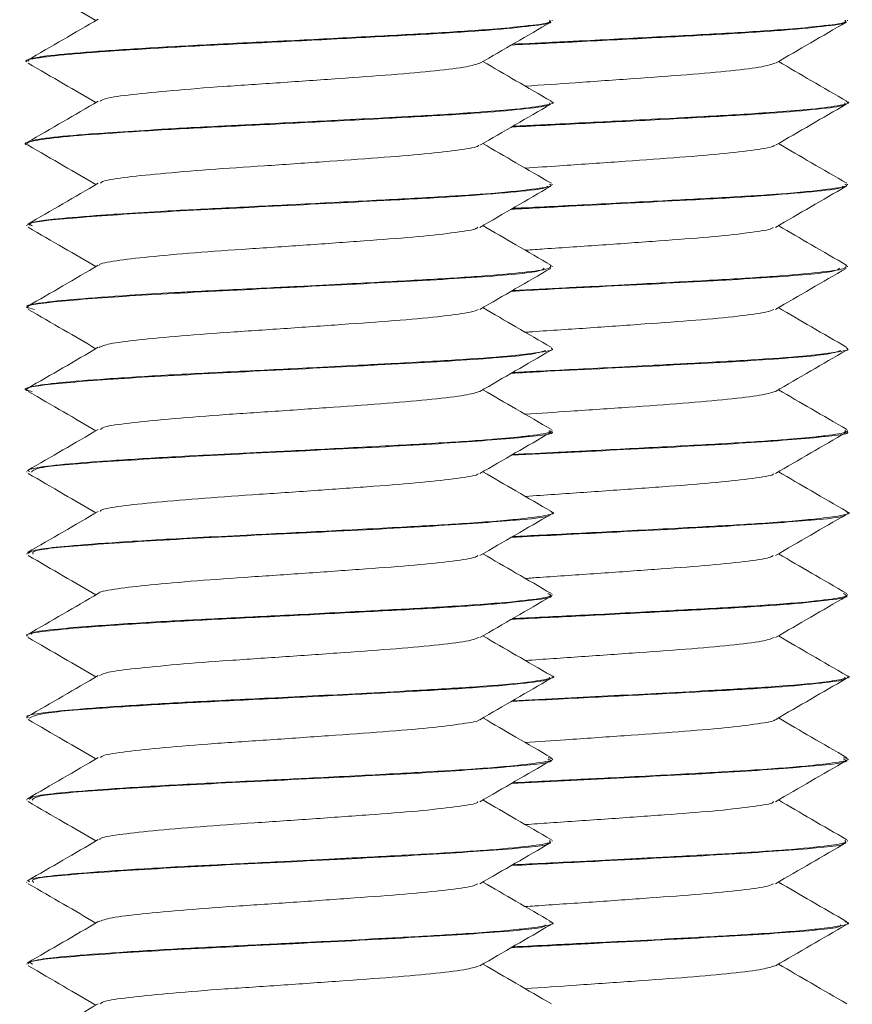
# Model space of a CAD drawing. Header units: millimetres. Extents: x -319 to 825, y -1612 to -168.
# Tile 34 of 41: x 674 to 687, y -224 to -209. Entities that reach past the tile are written whole.
import ezdxf

# ---------------------------------------------------------------- set-up
doc = ezdxf.new("R2010")
doc.units = ezdxf.units.MM

msp = doc.modelspace()

# ---------------------------------------------------------------- linework, layer by layer
at = {"color": 7, "linetype": 'Continuous', "lineweight": 15}
for p, q in [((682.22, -209.055), (682.22, -209.045)), ((686.72, -209.055), (686.72, -209.045)), ((674.22, -209.67), (674.22, -209.68)), ((682.22, -210.305), (682.22, -210.295)), ((686.72, -210.305), (686.72, -210.295)), ((674.22, -210.92), (674.22, -210.93)), ((682.22, -211.555), (682.22, -211.545)), ((686.72, -211.555), (686.72, -211.545)), ((674.22, -212.17), (674.22, -212.18)), ((682.22, -212.805), (682.22, -212.795)), ((686.72, -212.805), (686.72, -212.795)), ((674.22, -213.42), (674.22, -213.43)), ((682.22, -214.055), (682.22, -214.045)), ((686.72, -214.055), (686.72, -214.045)), ((674.22, -214.67), (674.22, -214.68)), ((682.22, -215.306), (682.22, -215.295)), ((686.72, -215.306), (686.72, -215.295)), ((674.22, -215.92), (674.22, -215.93)), ((682.22, -216.555), (682.22, -216.545)), ((686.72, -216.555), (686.72, -216.545)), ((674.22, -217.17), (674.22, -217.18)), ((682.22, -217.805), (682.22, -217.795)), ((686.72, -217.805), (686.72, -217.795)), ((674.22, -218.42), (674.22, -218.43)), ((682.22, -219.055), (682.22, -219.045)), ((686.72, -219.055), (686.72, -219.045)), ((674.22, -219.67), (674.22, -219.68)), ((682.22, -220.305), (682.22, -220.295)), ((686.72, -220.305), (686.72, -220.295)), ((674.22, -220.92), (674.22, -220.93)), ((682.22, -221.555), (682.22, -221.545)), ((686.72, -221.555), (686.72, -221.545)), ((674.22, -222.17), (674.22, -222.18)), ((682.22, -222.805), (682.22, -222.795)), ((686.72, -222.805), (686.72, -222.795)), ((674.22, -223.42), (674.22, -223.429))]:
    msp.add_line(p, q, dxfattribs=at)
for points, knots in [([(674.24, -208.451), (674.421, -208.555), (674.765, -208.755), (675.109, -208.955), (675.273, -209.05)], [0, 0, 0, 0, 0.522687, 1, 1, 1, 1]), ([(674.223, -209.68), (674.222, -209.68), (674.161, -209.659), (674.379, -209.616), (674.894, -209.559), (675.753, -209.498), (676.826, -209.435), (678.03, -209.378), (679.248, -209.315), (680.373, -209.256), (681.309, -209.197), (681.936, -209.133), (682.234, -209.09), (682.189, -209.062), (682.178, -209.055)], [0, 0, 0, 0, 0.0021051, 0.0996634, 0.1952129, 0.2920045, 0.3891669, 0.4844768, 0.5819648, 0.6780037, 0.7742463, 0.8716788, 0.9669487, 1, 1, 1, 1]), ([(675.309, -209.029), (675.129, -209.134), (674.77, -209.343), (674.41, -209.552), (674.23, -209.656)], [0, 0, 0, 0, 0.499707, 1, 1, 1, 1]), ([(682.178, -209.045), (682.188, -209.054), (682.219, -209.081), (682.028, -209.114), (681.87, -209.128), (681.866, -209.128), (681.855, -209.13), (681.812, -209.135), (681.639, -209.154), (681.21, -209.193), (680.397, -209.245), (679.324, -209.301), (678.529, -209.342), (678.101, -209.364), (677.987, -209.37), (677.619, -209.387), (676.896, -209.423), (675.943, -209.476), (675.077, -209.535), (674.655, -209.573), (674.468, -209.598), (674.342, -209.618), (674.213, -209.643), (674.247, -209.663), (674.258, -209.67)], [0, 0, 0, 0, 0.041517, 0.133738, 0.133988, 0.134413, 0.13578, 0.14059, 0.158508, 0.227415, 0.319732, 0.411687, 0.505235, 0.508559, 0.514212, 0.532509, 0.59696, 0.68979, 0.782075, 0.874354, 0.883784, 0.902541, 0.967944, 1, 1, 1, 1]), ([(681.12, -209.702), (681.299, -209.598), (681.659, -209.389), (682.019, -209.18), (682.199, -209.076)], [0, 0, 0, 0, 0.499695, 1, 1, 1, 1]), ([(681.599, -209.424), (681.905, -209.409), (682.608, -209.374), (683.75, -209.315), (684.873, -209.256), (685.81, -209.197), (686.436, -209.133), (686.734, -209.09), (686.689, -209.062), (686.678, -209.055)], [0, 0, 0, 0, 0.1276289, 0.2925989, 0.4551149, 0.61798, 0.7828541, 0.9440724, 1, 1, 1, 1]), ([(686.678, -209.045), (686.688, -209.054), (686.719, -209.081), (686.527, -209.115), (686.37, -209.128), (686.366, -209.128), (686.355, -209.13), (686.312, -209.135), (686.139, -209.154), (685.71, -209.193), (684.897, -209.245), (683.824, -209.301), (683.029, -209.342), (682.601, -209.364), (682.487, -209.37), (682.151, -209.386), (681.848, -209.401), (681.618, -209.412)], [0, 0, 0, 0, 0.070487, 0.227055, 0.227481, 0.228201, 0.230523, 0.23869, 0.269109, 0.386098, 0.542831, 0.698949, 0.857772, 0.863415, 0.873013, 0.904077, 1, 1, 1, 1]), ([(685.62, -209.702), (685.799, -209.598), (686.159, -209.389), (686.519, -209.18), (686.699, -209.076)], [0, 0, 0, 0, 0.499696, 1, 1, 1, 1]), ([(674.24, -209.701), (674.421, -209.805), (674.765, -210.005), (675.109, -210.205), (675.273, -210.3)], [0, 0, 0, 0, 0.5227, 1, 1, 1, 1]), ([(675.336, -210.28), (675.358, -210.266), (675.412, -210.23), (675.798, -210.179), (676.412, -210.118), (677.201, -210.055), (678.081, -209.998), (678.972, -209.935), (679.797, -209.876), (680.473, -209.817), (680.952, -209.755), (681.061, -209.718), (681.113, -209.701)], [0, 0, 0, 0, 0.073531, 0.176466, 0.280744, 0.385426, 0.488102, 0.593133, 0.696598, 0.800282, 0.905254, 1, 1, 1, 1]), ([(682.209, -210.281), (682.029, -210.177), (681.681, -209.975), (681.334, -209.773), (681.166, -209.675)], [0, 0, 0, 0, 0.517409, 1, 1, 1, 1]), ([(681.811, -210.05), (682.064, -210.033), (682.608, -209.996), (683.473, -209.935), (684.297, -209.876), (684.973, -209.817), (685.452, -209.755), (685.561, -209.718), (685.613, -209.701)], [0, 0, 0, 0, 0.152224, 0.32617, 0.497523, 0.669241, 0.84309, 1, 1, 1, 1]), ([(686.709, -210.281), (686.529, -210.177), (686.181, -209.975), (685.834, -209.773), (685.666, -209.675)], [0, 0, 0, 0, 0.517408, 1, 1, 1, 1]), ([(682.193, -210.281), (682.201, -210.283), (682.286, -210.304), (682.132, -210.343), (681.755, -210.395), (681.296, -210.434), (681.03, -210.453), (680.95, -210.458), (680.645, -210.48), (680.202, -210.504), (679.492, -210.542), (678.735, -210.583), (678.076, -210.613), (677.687, -210.635), (677.673, -210.635), (677.624, -210.638), (677.44, -210.646), (677.08, -210.664), (676.729, -210.682), (676.448, -210.698), (676.1, -210.718), (675.491, -210.756), (674.804, -210.807), (674.309, -210.863), (674.255, -210.901), (674.228, -210.92)], [0, 0, 0, 0, 0.009199, 0.097328, 0.189296, 0.25519, 0.273065, 0.278221, 0.280855, 0.370155, 0.401347, 0.461293, 0.552253, 0.552596, 0.553266, 0.555583, 0.564116, 0.596787, 0.641785, 0.651068, 0.669439, 0.73334, 0.82356, 0.913404, 1, 1, 1, 1]), ([(675.309, -210.279), (675.129, -210.384), (674.77, -210.593), (674.41, -210.802), (674.23, -210.906)], [0, 0, 0, 0, 0.499695, 1, 1, 1, 1]), ([(686.693, -210.281), (686.701, -210.283), (686.786, -210.304), (686.632, -210.343), (686.255, -210.395), (685.796, -210.434), (685.53, -210.453), (685.45, -210.458), (685.145, -210.48), (684.702, -210.504), (683.992, -210.542), (683.235, -210.583), (682.576, -210.613), (682.187, -210.635), (682.173, -210.635), (682.124, -210.638), (681.941, -210.647), (681.76, -210.655), (681.623, -210.662), (681.618, -210.662)], [0, 0, 0, 0, 0.015381, 0.162736, 0.316504, 0.426681, 0.456567, 0.46519, 0.469592, 0.618903, 0.671056, 0.771286, 0.923373, 0.923946, 0.925067, 0.92894, 0.943208, 0.997834, 1, 1, 1, 1]), ([(674.255, -210.951), (674.247, -210.949), (674.143, -210.928), (674.287, -210.883), (674.714, -210.824), (675.497, -210.765), (676.516, -210.701), (677.697, -210.644), (678.923, -210.582), (680.084, -210.521), (681.08, -210.464), (681.798, -210.4), (682.19, -210.35), (682.18, -210.317), (682.176, -210.305)], [0, 0, 0, 0, 0.008284, 0.102588, 0.195866, 0.288762, 0.383172, 0.475478, 0.5695, 0.663286, 0.755747, 0.8502, 0.94281, 1, 1, 1, 1]), ([(681.12, -210.952), (681.299, -210.848), (681.659, -210.639), (682.019, -210.43), (682.199, -210.326)], [0, 0, 0, 0, 0.499683, 1, 1, 1, 1]), ([(681.598, -210.674), (681.796, -210.664), (682.38, -210.635), (683.426, -210.583), (684.583, -210.521), (685.581, -210.464), (686.298, -210.4), (686.69, -210.35), (686.68, -210.317), (686.676, -210.305)], [0, 0, 0, 0, 0.084311, 0.24845, 0.412179, 0.573593, 0.738485, 0.900159, 1, 1, 1, 1]), ([(685.62, -210.952), (685.799, -210.848), (686.159, -210.639), (686.519, -210.43), (686.699, -210.326)], [0, 0, 0, 0, 0.499684, 1, 1, 1, 1]), ([(674.24, -210.951), (674.421, -211.055), (674.765, -211.255), (675.109, -211.455), (675.273, -211.55)], [0, 0, 0, 0, 0.522687, 1, 1, 1, 1]), ([(675.342, -211.53), (675.346, -211.521), (675.362, -211.492), (675.67, -211.443), (676.224, -211.385), (676.975, -211.321), (677.837, -211.265), (678.734, -211.203), (679.583, -211.141), (680.314, -211.084), (680.829, -211.02), (681.095, -210.979), (681.1, -210.955), (681.101, -210.952)], [0, 0, 0, 0, 0.044399, 0.148484, 0.25214, 0.357493, 0.460491, 0.565409, 0.670064, 0.77323, 0.878633, 0.981968, 1, 1, 1, 1]), ([(682.209, -211.531), (682.029, -211.427), (681.681, -211.225), (681.334, -211.023), (681.166, -210.925)], [0, 0, 0, 0, 0.517421, 1, 1, 1, 1]), ([(681.812, -211.3), (681.985, -211.288), (682.441, -211.257), (683.236, -211.203), (684.082, -211.141), (684.815, -211.084), (685.329, -211.02), (685.595, -210.979), (685.6, -210.955), (685.601, -210.952)], [0, 0, 0, 0, 0.1068539, 0.2805445, 0.4537986, 0.6245892, 0.799082, 0.9701487, 1, 1, 1, 1]), ([(686.709, -211.531), (686.529, -211.427), (686.181, -211.225), (685.834, -211.023), (685.666, -210.925)], [0, 0, 0, 0, 0.517421, 1, 1, 1, 1]), ([(675.309, -211.529), (675.129, -211.634), (674.77, -211.843), (674.41, -212.052), (674.23, -212.156)], [0, 0, 0, 0, 0.499707, 1, 1, 1, 1]), ([(682.178, -211.545), (682.191, -211.551), (682.246, -211.575), (681.979, -211.617), (681.418, -211.678), (680.543, -211.737), (679.549, -211.789), (678.404, -211.849), (677.263, -211.905), (676.313, -211.954), (675.673, -211.994), (675.098, -212.035), (674.715, -212.066), (674.416, -212.105), (674.238, -212.136), (674.254, -212.159), (674.261, -212.17)], [0, 0, 0, 0, 0.025785, 0.111299, 0.220654, 0.302388, 0.392181, 0.485708, 0.577609, 0.662974, 0.727794, 0.763832, 0.855244, 0.887262, 0.948519, 1, 1, 1, 1]), ([(674.309, -212.18), (674.284, -212.17), (674.182, -212.13), (674.842, -212.061), (676.171, -211.968), (677.976, -211.881), (679.608, -211.796), (680.833, -211.73), (681.629, -211.667), (682.095, -211.617), (682.138, -211.586), (682.154, -211.576)], [0, 0, 0, 0, 0.048043, 0.197172, 0.347388, 0.495744, 0.646443, 0.745262, 0.846242, 0.946328, 1, 1, 1, 1]), ([(681.12, -212.202), (681.299, -212.098), (681.659, -211.889), (682.019, -211.68), (682.199, -211.576)], [0, 0, 0, 0, 0.499695, 1, 1, 1, 1]), ([(681.596, -211.926), (681.885, -211.911), (682.749, -211.866), (684.113, -211.796), (685.332, -211.73), (686.129, -211.667), (686.595, -211.617), (686.638, -211.586), (686.654, -211.576)], [0, 0, 0, 0, 0.130646, 0.390455, 0.560821, 0.734914, 0.907468, 1, 1, 1, 1]), ([(686.678, -211.545), (686.691, -211.551), (686.746, -211.575), (686.479, -211.617), (685.918, -211.678), (685.044, -211.737), (684.047, -211.789), (682.911, -211.849), (682.06, -211.89), (681.661, -211.911), (681.617, -211.913)], [0, 0, 0, 0, 0.0437748, 0.1889533, 0.3746049, 0.513367, 0.6658092, 0.8245899, 0.9806105, 1, 1, 1, 1]), ([(685.62, -212.202), (685.799, -212.098), (686.159, -211.889), (686.519, -211.68), (686.699, -211.576)], [0, 0, 0, 0, 0.499696, 1, 1, 1, 1]), ([(674.24, -212.201), (674.421, -212.305), (674.765, -212.505), (675.109, -212.705), (675.273, -212.8)], [0, 0, 0, 0, 0.5227, 1, 1, 1, 1]), ([(675.326, -212.779), (675.325, -212.777), (675.317, -212.753), (675.56, -212.709), (676.048, -212.652), (676.757, -212.588), (677.596, -212.53), (678.492, -212.47), (679.361, -212.407), (680.132, -212.35), (680.712, -212.287), (681.046, -212.238), (681.078, -212.21), (681.088, -212.201)], [0, 0, 0, 0, 0.015103, 0.119977, 0.222999, 0.328364, 0.431957, 0.53611, 0.641318, 0.74423, 0.849401, 0.953642, 1, 1, 1, 1]), ([(682.209, -212.781), (682.029, -212.677), (681.681, -212.475), (681.334, -212.273), (681.166, -212.175)], [0, 0, 0, 0, 0.517409, 1, 1, 1, 1]), ([(681.812, -212.551), (681.909, -212.544), (682.277, -212.517), (682.996, -212.47), (683.86, -212.407), (684.632, -212.35), (685.212, -212.287), (685.546, -212.238), (685.578, -212.21), (685.588, -212.201)], [0, 0, 0, 0, 0.060827, 0.233028, 0.406975, 0.577123, 0.751009, 0.92335, 1, 1, 1, 1]), ([(686.709, -212.781), (686.529, -212.677), (686.181, -212.475), (685.834, -212.273), (685.666, -212.175)], [0, 0, 0, 0, 0.517408, 1, 1, 1, 1]), ([(674.336, -213.451), (674.288, -213.44), (674.11, -213.399), (674.658, -213.326), (675.884, -213.236), (677.634, -213.147), (679.497, -213.053), (681.07, -212.967), (682.029, -212.887), (682.08, -212.841), (682.097, -212.825)], [0, 0, 0, 0, 0.0536907, 0.1989872, 0.3436107, 0.4876944, 0.6334533, 0.7770617, 0.9229122, 1, 1, 1, 1]), ([(682.193, -212.781), (682.198, -212.798), (682.21, -212.835), (681.816, -212.888), (681.138, -212.949), (680.205, -213.005), (679.236, -213.056), (678.46, -213.096), (677.687, -213.135), (677.126, -213.162), (676.655, -213.186), (676.299, -213.206), (675.671, -213.243), (674.932, -213.296), (674.41, -213.351), (674.182, -213.395), (674.234, -213.417), (674.241, -213.42)], [0, 0, 0, 0, 0.08081, 0.170449, 0.261934, 0.351649, 0.442137, 0.501384, 0.53369, 0.622979, 0.633488, 0.652236, 0.714345, 0.80517, 0.894621, 0.986081, 1, 1, 1, 1]), ([(675.309, -212.779), (675.129, -212.884), (674.77, -213.093), (674.41, -213.302), (674.23, -213.406)], [0, 0, 0, 0, 0.499695, 1, 1, 1, 1]), ([(681.12, -213.452), (681.299, -213.348), (681.659, -213.139), (682.019, -212.93), (682.199, -212.826)], [0, 0, 0, 0, 0.499683, 1, 1, 1, 1]), ([(681.595, -213.176), (681.776, -213.166), (682.515, -213.126), (684.01, -213.053), (685.567, -212.967), (686.53, -212.887), (686.58, -212.841), (686.597, -212.825)], [0, 0, 0, 0, 0.0848411, 0.3452174, 0.6017522, 0.8622921, 1, 1, 1, 1]), ([(686.693, -212.781), (686.698, -212.798), (686.71, -212.835), (686.316, -212.888), (685.638, -212.949), (684.705, -213.005), (683.736, -213.056), (682.961, -213.096), (682.289, -213.13), (681.886, -213.15), (681.617, -213.163)], [0, 0, 0, 0, 0.134984, 0.284712, 0.437527, 0.587383, 0.738533, 0.837496, 0.89146, 1, 1, 1, 1]), ([(685.62, -213.452), (685.799, -213.348), (686.159, -213.139), (686.519, -212.93), (686.699, -212.826)], [0, 0, 0, 0, 0.499684, 1, 1, 1, 1]), ([(674.24, -213.451), (674.421, -213.555), (674.765, -213.755), (675.109, -213.955), (675.273, -214.05)], [0, 0, 0, 0, 0.522687, 1, 1, 1, 1]), ([(675.32, -214.031), (675.362, -214.012), (675.448, -213.973), (675.897, -213.918), (676.548, -213.856), (677.36, -213.795), (678.249, -213.737), (679.132, -213.673), (679.937, -213.616), (680.576, -213.555), (680.992, -213.498), (681.065, -213.465), (681.096, -213.451)], [0, 0, 0, 0, 0.093564, 0.196222, 0.300945, 0.405165, 0.508145, 0.613254, 0.716182, 0.820471, 0.925146, 1, 1, 1, 1]), ([(682.209, -214.031), (682.029, -213.927), (681.681, -213.725), (681.334, -213.523), (681.166, -213.425)], [0, 0, 0, 0, 0.517421, 1, 1, 1, 1]), ([(681.811, -213.8), (681.833, -213.798), (682.116, -213.777), (682.756, -213.737), (683.63, -213.673), (684.437, -213.616), (685.076, -213.555), (685.492, -213.498), (685.565, -213.465), (685.596, -213.451)], [0, 0, 0, 0, 0.013989, 0.184691, 0.358923, 0.529538, 0.702408, 0.875921, 1, 1, 1, 1]), ([(686.709, -214.031), (686.529, -213.927), (686.181, -213.725), (685.834, -213.523), (685.666, -213.425)], [0, 0, 0, 0, 0.517421, 1, 1, 1, 1]), ([(682.204, -214.045), (682.209, -214.047), (682.272, -214.067), (682.115, -214.093), (681.864, -214.13), (681.485, -214.17), (680.793, -214.222), (679.996, -214.265), (679.268, -214.304), (678.501, -214.344), (677.47, -214.395), (676.357, -214.45), (675.404, -214.511), (674.683, -214.567), (674.317, -214.618), (674.215, -214.653), (674.223, -214.668), (674.224, -214.67)], [0, 0, 0, 0, 0.007988, 0.095703, 0.13015, 0.188729, 0.282003, 0.373305, 0.40793, 0.466897, 0.559542, 0.651204, 0.744767, 0.836526, 0.929056, 0.989851, 1, 1, 1, 1]), ([(675.309, -214.029), (675.129, -214.134), (674.77, -214.343), (674.41, -214.552), (674.23, -214.656)], [0, 0, 0, 0, 0.499707, 1, 1, 1, 1]), ([(686.704, -214.045), (686.709, -214.047), (686.772, -214.067), (686.615, -214.093), (686.364, -214.13), (685.985, -214.17), (685.293, -214.222), (684.496, -214.265), (683.767, -214.304), (683.003, -214.344), (682.218, -214.382), (681.735, -214.407), (681.616, -214.414)], [0, 0, 0, 0, 0.013537, 0.162215, 0.220603, 0.319897, 0.477996, 0.632754, 0.691442, 0.791395, 0.948425, 1, 1, 1, 1]), ([(674.302, -214.701), (674.271, -214.696), (674.074, -214.66), (674.512, -214.591), (675.609, -214.503), (677.3, -214.412), (679.167, -214.32), (680.822, -214.233), (681.933, -214.147), (682.063, -214.097), (682.117, -214.076)], [0, 0, 0, 0, 0.027138, 0.173018, 0.317001, 0.46187, 0.606992, 0.750854, 0.896799, 1, 1, 1, 1]), ([(681.12, -214.702), (681.299, -214.598), (681.659, -214.389), (682.019, -214.18), (682.199, -214.076)], [0, 0, 0, 0, 0.499695, 1, 1, 1, 1]), ([(681.596, -214.425), (681.673, -214.421), (682.287, -214.386), (683.687, -214.32), (685.317, -214.233), (686.434, -214.147), (686.563, -214.097), (686.617, -214.076)], [0, 0, 0, 0, 0.037058, 0.296742, 0.554172, 0.815331, 1, 1, 1, 1]), ([(685.62, -214.702), (685.799, -214.598), (686.159, -214.389), (686.519, -214.18), (686.699, -214.076)], [0, 0, 0, 0, 0.499696, 1, 1, 1, 1]), ([(674.24, -214.701), (674.421, -214.805), (674.765, -215.005), (675.109, -215.205), (675.273, -215.3)], [0, 0, 0, 0, 0.5227, 1, 1, 1, 1]), ([(675.34, -215.28), (675.356, -215.267), (675.395, -215.234), (675.756, -215.183), (676.351, -215.123), (677.129, -215.06), (678.004, -215.004), (678.897, -214.941), (679.731, -214.881), (680.423, -214.822), (680.929, -214.759), (681.057, -214.721), (681.119, -214.702)], [0, 0, 0, 0, 0.0644303, 0.1677768, 0.2719942, 0.3770313, 0.4798504, 0.5849909, 0.6889635, 0.7925354, 0.8977852, 1, 1, 1, 1]), ([(682.209, -215.281), (682.029, -215.177), (681.681, -214.975), (681.334, -214.773), (681.166, -214.675)], [0, 0, 0, 0, 0.517421, 1, 1, 1, 1]), ([(681.811, -215.05), (682.039, -215.034), (682.555, -214.999), (683.398, -214.941), (684.231, -214.881), (684.923, -214.822), (685.429, -214.759), (685.557, -214.721), (685.619, -214.702)], [0, 0, 0, 0, 0.138172, 0.312371, 0.484646, 0.656253, 0.830639, 1, 1, 1, 1]), ([(686.709, -215.281), (686.529, -215.177), (686.181, -214.975), (685.834, -214.773), (685.666, -214.675)], [0, 0, 0, 0, 0.517421, 1, 1, 1, 1]), ([(675.309, -215.279), (675.129, -215.384), (674.77, -215.593), (674.41, -215.802), (674.23, -215.906)], [0, 0, 0, 0, 0.499695, 1, 1, 1, 1]), ([(682.178, -215.295), (682.188, -215.304), (682.221, -215.332), (682.034, -215.356), (681.874, -215.377), (681.861, -215.379), (681.818, -215.384), (681.647, -215.403), (681.221, -215.442), (680.413, -215.494), (679.343, -215.55), (678.519, -215.593), (678.008, -215.619), (677.626, -215.637), (676.907, -215.672), (675.959, -215.725), (675.089, -215.784), (674.662, -215.823), (674.473, -215.848), (674.345, -215.867), (674.215, -215.893), (674.248, -215.913), (674.259, -215.92)], [0, 0, 0, 0, 0.04001, 0.132237, 0.133039, 0.134514, 0.139493, 0.157541, 0.225903, 0.318267, 0.410176, 0.503727, 0.513923, 0.532631, 0.595489, 0.688276, 0.78057, 0.872859, 0.882718, 0.901617, 0.966432, 1, 1, 1, 1]), ([(674.291, -215.93), (674.312, -215.906), (674.358, -215.851), (675.381, -215.77), (676.966, -215.677), (678.828, -215.588), (680.58, -215.498), (681.774, -215.405), (682.317, -215.344), (682.187, -215.31), (682.172, -215.306)], [0, 0, 0, 0, 0.113777, 0.257415, 0.403052, 0.547307, 0.691725, 0.83722, 0.9809, 1, 1, 1, 1]), ([(681.12, -215.952), (681.299, -215.848), (681.659, -215.639), (682.019, -215.43), (682.199, -215.326)], [0, 0, 0, 0, 0.499683, 1, 1, 1, 1]), ([(681.599, -215.673), (682.171, -215.645), (683.343, -215.586), (685.083, -215.498), (686.273, -215.405), (686.817, -215.344), (686.687, -215.31), (686.672, -215.306)], [0, 0, 0, 0, 0.2331723, 0.4778059, 0.7242628, 0.9676468, 1, 1, 1, 1]), ([(686.678, -215.295), (686.688, -215.304), (686.721, -215.332), (686.534, -215.356), (686.374, -215.377), (686.361, -215.379), (686.318, -215.384), (686.147, -215.403), (685.721, -215.442), (684.913, -215.494), (683.843, -215.55), (683.019, -215.593), (682.508, -215.619), (682.152, -215.636), (681.847, -215.651), (681.618, -215.662)], [0, 0, 0, 0, 0.067929, 0.224519, 0.225881, 0.228386, 0.236838, 0.267484, 0.383551, 0.540373, 0.696422, 0.855259, 0.872571, 0.904333, 1, 1, 1, 1]), ([(685.62, -215.952), (685.799, -215.848), (686.159, -215.639), (686.519, -215.43), (686.699, -215.326)], [0, 0, 0, 0, 0.499684, 1, 1, 1, 1]), ([(674.24, -215.951), (674.421, -216.055), (674.765, -216.255), (675.109, -216.455), (675.273, -216.55)], [0, 0, 0, 0, 0.522712, 1, 1, 1, 1]), ([(675.339, -216.53), (675.341, -216.523), (675.347, -216.495), (675.633, -216.448), (676.167, -216.39), (676.905, -216.327), (677.76, -216.269), (678.658, -216.208), (679.514, -216.146), (680.258, -216.089), (680.794, -216.025), (681.08, -215.982), (681.092, -215.957), (681.094, -215.951)], [0, 0, 0, 0, 0.03516, 0.139532, 0.242931, 0.348327, 0.451454, 0.55617, 0.661041, 0.764067, 0.86944, 0.973025, 1, 1, 1, 1]), ([(682.209, -216.531), (682.029, -216.427), (681.681, -216.225), (681.334, -216.023), (681.166, -215.925)], [0, 0, 0, 0, 0.517421, 1, 1, 1, 1]), ([(681.812, -216.301), (681.961, -216.29), (682.389, -216.26), (683.161, -216.208), (684.013, -216.146), (684.759, -216.089), (685.294, -216.025), (685.58, -215.982), (685.592, -215.957), (685.594, -215.951)], [0, 0, 0, 0, 0.092361, 0.265627, 0.43915, 0.609621, 0.783974, 0.955366, 1, 1, 1, 1]), ([(686.709, -216.531), (686.529, -216.427), (686.181, -216.225), (685.834, -216.023), (685.666, -215.925)], [0, 0, 0, 0, 0.517421, 1, 1, 1, 1]), ([(675.309, -216.529), (675.129, -216.634), (674.77, -216.843), (674.41, -217.052), (674.23, -217.156)], [0, 0, 0, 0, 0.499707, 1, 1, 1, 1]), ([(682.193, -216.531), (682.201, -216.533), (682.298, -216.554), (682.141, -216.591), (681.748, -216.647), (681.014, -216.708), (679.972, -216.767), (678.811, -216.828), (677.701, -216.884), (676.612, -216.937), (675.633, -216.995), (674.853, -217.054), (674.327, -217.109), (674.269, -217.148), (674.237, -217.17)], [0, 0, 0, 0, 0.007622, 0.097577, 0.174737, 0.282921, 0.367135, 0.46756, 0.562507, 0.622985, 0.730584, 0.822025, 0.899391, 1, 1, 1, 1]), ([(674.319, -217.18), (674.309, -217.161), (674.282, -217.112), (675.15, -217.037), (676.644, -216.943), (678.491, -216.855), (680.293, -216.763), (681.591, -216.673), (682.238, -216.612), (682.171, -216.578), (682.165, -216.576)], [0, 0, 0, 0, 0.090233, 0.23874, 0.38959, 0.538175, 0.688347, 0.837848, 0.98677, 1, 1, 1, 1]), ([(681.12, -217.202), (681.299, -217.098), (681.659, -216.889), (682.019, -216.68), (682.199, -216.576)], [0, 0, 0, 0, 0.499695, 1, 1, 1, 1]), ([(681.598, -216.924), (682.056, -216.901), (683.107, -216.848), (684.797, -216.763), (686.09, -216.673), (686.738, -216.612), (686.671, -216.578), (686.665, -216.576)], [0, 0, 0, 0, 0.2007009, 0.46061, 0.7193574, 0.9771016, 1, 1, 1, 1]), ([(686.693, -216.531), (686.701, -216.533), (686.798, -216.554), (686.641, -216.591), (686.248, -216.647), (685.514, -216.708), (684.472, -216.767), (683.314, -216.828), (682.302, -216.878), (681.765, -216.905), (681.617, -216.913)], [0, 0, 0, 0, 0.012732, 0.163023, 0.291938, 0.472684, 0.613388, 0.781167, 0.939798, 1, 1, 1, 1]), ([(685.62, -217.202), (685.799, -217.098), (686.159, -216.889), (686.519, -216.68), (686.699, -216.576)], [0, 0, 0, 0, 0.499696, 1, 1, 1, 1]), ([(674.24, -217.201), (674.421, -217.305), (674.765, -217.505), (675.109, -217.705), (675.273, -217.8)], [0, 0, 0, 0, 0.5227, 1, 1, 1, 1]), ([(675.316, -217.779), (675.316, -217.778), (675.304, -217.757), (675.53, -217.714), (675.996, -217.657), (676.691, -217.594), (677.521, -217.534), (678.416, -217.475), (679.289, -217.412), (680.072, -217.355), (680.671, -217.293), (681.03, -217.241), (681.073, -217.211), (681.088, -217.201)], [0, 0, 0, 0, 0.005885, 0.110934, 0.213866, 0.319156, 0.423047, 0.526882, 0.632186, 0.735127, 0.840149, 0.944651, 1, 1, 1, 1]), ([(682.209, -217.781), (682.029, -217.677), (681.681, -217.475), (681.334, -217.273), (681.166, -217.175)], [0, 0, 0, 0, 0.517421, 1, 1, 1, 1]), ([(681.812, -217.551), (681.885, -217.545), (682.226, -217.52), (682.92, -217.475), (683.788, -217.412), (684.572, -217.355), (685.171, -217.293), (685.53, -217.241), (685.573, -217.211), (685.588, -217.201)], [0, 0, 0, 0, 0.0462623, 0.2179112, 0.3919841, 0.5621522, 0.7357555, 0.9085033, 1, 1, 1, 1]), ([(686.709, -217.781), (686.529, -217.677), (686.181, -217.475), (685.834, -217.273), (685.666, -217.175)], [0, 0, 0, 0, 0.517421, 1, 1, 1, 1]), ([(675.309, -217.779), (675.129, -217.884), (674.77, -218.093), (674.41, -218.302), (674.23, -218.406)], [0, 0, 0, 0, 0.499695, 1, 1, 1, 1]), ([(682.155, -217.78), (682.182, -217.792), (682.241, -217.818), (682.018, -217.862), (681.529, -217.919), (680.663, -217.98), (679.567, -218.038), (678.416, -218.099), (677.258, -218.155), (676.147, -218.213), (675.261, -218.271), (674.637, -218.324), (674.285, -218.368), (674.288, -218.396), (674.289, -218.405)], [0, 0, 0, 0, 0.056657, 0.12228, 0.218139, 0.323742, 0.410703, 0.512525, 0.599878, 0.686029, 0.795673, 0.866405, 0.954111, 1, 1, 1, 1]), ([(686.655, -217.78), (686.682, -217.792), (686.741, -217.818), (686.518, -217.862), (686.029, -217.919), (685.163, -217.98), (684.065, -218.038), (682.922, -218.099), (682.053, -218.14), (681.666, -218.161), (681.617, -218.163)], [0, 0, 0, 0, 0.09248, 0.1995912, 0.3560589, 0.5284282, 0.6703713, 0.8365695, 0.9791557, 1, 1, 1, 1]), ([(674.239, -218.43), (674.233, -218.428), (674.174, -218.405), (674.415, -218.36), (674.968, -218.303), (675.852, -218.241), (676.943, -218.18), (678.154, -218.122), (679.367, -218.059), (680.477, -218.001), (681.389, -217.94), (681.98, -217.878), (682.248, -217.836), (682.196, -217.81), (682.186, -217.805)], [0, 0, 0, 0, 0.011821, 0.109357, 0.204744, 0.301781, 0.398739, 0.494178, 0.591729, 0.687474, 0.784043, 0.881351, 0.97662, 1, 1, 1, 1]), ([(681.12, -218.452), (681.299, -218.348), (681.659, -218.139), (682.019, -217.93), (682.199, -217.826)], [0, 0, 0, 0, 0.499695, 1, 1, 1, 1]), ([(681.599, -218.174), (681.946, -218.156), (682.693, -218.12), (683.868, -218.059), (684.976, -218.001), (685.889, -217.94), (686.48, -217.878), (686.748, -217.836), (686.696, -217.81), (686.686, -217.805)], [0, 0, 0, 0, 0.14366, 0.3088069, 0.4709044, 0.6343934, 0.7991334, 0.9604204, 1, 1, 1, 1]), ([(685.62, -218.452), (685.799, -218.348), (686.159, -218.139), (686.519, -217.93), (686.699, -217.826)], [0, 0, 0, 0, 0.499696, 1, 1, 1, 1]), ([(674.24, -218.451), (674.421, -218.555), (674.765, -218.755), (675.109, -218.955), (675.273, -219.05)], [0, 0, 0, 0, 0.522712, 1, 1, 1, 1]), ([(675.329, -219.031), (675.361, -219.014), (675.431, -218.976), (675.85, -218.923), (676.485, -218.861), (677.286, -218.8), (678.172, -218.742), (679.058, -218.679), (679.873, -218.621), (680.53, -218.56), (680.974, -218.502), (681.063, -218.466), (681.103, -218.451)], [0, 0, 0, 0, 0.084349, 0.187104, 0.291642, 0.396099, 0.498906, 0.604005, 0.707146, 0.81118, 0.916016, 1, 1, 1, 1]), ([(682.209, -219.031), (682.029, -218.927), (681.681, -218.725), (681.334, -218.523), (681.166, -218.425)], [0, 0, 0, 0, 0.517421, 1, 1, 1, 1]), ([(681.81, -218.8), (682.094, -218.781), (682.67, -218.742), (683.559, -218.679), (684.373, -218.621), (685.03, -218.56), (685.474, -218.502), (685.563, -218.466), (685.603, -218.451)], [0, 0, 0, 0, 0.169255, 0.343494, 0.514488, 0.686962, 0.860764, 1, 1, 1, 1]), ([(686.709, -219.031), (686.529, -218.927), (686.181, -218.725), (685.834, -218.523), (685.666, -218.425)], [0, 0, 0, 0, 0.517421, 1, 1, 1, 1]), ([(682.208, -219.031), (682.208, -219.031), (682.291, -219.047), (682.168, -219.083), (681.857, -219.136), (681.168, -219.197), (680.277, -219.25), (679.216, -219.308), (678.01, -219.369), (676.779, -219.428), (675.766, -219.487), (674.981, -219.542), (674.425, -219.598), (674.175, -219.643), (674.233, -219.667), (674.239, -219.67)], [0, 0, 0, 0, 0.000765, 0.079355, 0.15813, 0.265928, 0.350555, 0.418189, 0.534896, 0.627807, 0.7098, 0.80358, 0.882585, 0.987563, 1, 1, 1, 1]), ([(675.309, -219.029), (675.129, -219.134), (674.77, -219.343), (674.41, -219.552), (674.23, -219.656)], [0, 0, 0, 0, 0.499707, 1, 1, 1, 1]), ([(674.256, -219.68), (674.307, -219.652), (674.414, -219.593), (675.428, -219.519), (676.628, -219.445), (677.82, -219.389), (679.044, -219.326), (680.192, -219.266), (681.167, -219.208), (681.852, -219.144), (682.207, -219.096), (682.182, -219.066), (682.173, -219.055)], [0, 0, 0, 0, 0.1311674, 0.2744638, 0.371988, 0.4673553, 0.5647462, 0.6614422, 0.7572575, 0.8549083, 0.9504597, 1, 1, 1, 1]), ([(681.12, -219.702), (681.299, -219.598), (681.659, -219.389), (682.019, -219.18), (682.199, -219.076)], [0, 0, 0, 0, 0.499695, 1, 1, 1, 1]), ([(681.598, -219.424), (681.836, -219.412), (682.464, -219.381), (683.546, -219.326), (684.692, -219.266), (685.668, -219.208), (686.352, -219.144), (686.707, -219.096), (686.682, -219.066), (686.673, -219.055)], [0, 0, 0, 0, 0.1003323, 0.264831, 0.4281553, 0.5899927, 0.7549319, 0.9163216, 1, 1, 1, 1]), ([(686.708, -219.031), (686.708, -219.031), (686.791, -219.047), (686.668, -219.083), (686.357, -219.136), (685.668, -219.197), (684.777, -219.25), (683.718, -219.308), (682.627, -219.363), (681.881, -219.4), (681.617, -219.413)], [0, 0, 0, 0, 0.001278, 0.132525, 0.264081, 0.444103, 0.585434, 0.698384, 0.893286, 1, 1, 1, 1]), ([(685.62, -219.702), (685.799, -219.598), (686.159, -219.389), (686.519, -219.18), (686.699, -219.076)], [0, 0, 0, 0, 0.499696, 1, 1, 1, 1]), ([(674.24, -219.701), (674.421, -219.805), (674.765, -220.005), (675.109, -220.205), (675.273, -220.3)], [0, 0, 0, 0, 0.5227, 1, 1, 1, 1]), ([(675.342, -220.28), (675.352, -220.269), (675.38, -220.238), (675.715, -220.188), (676.292, -220.128), (677.057, -220.065), (677.927, -220.009), (678.823, -219.946), (679.662, -219.885), (680.379, -219.828), (680.867, -219.764), (681.113, -219.725), (681.111, -219.703), (681.111, -219.702)], [0, 0, 0, 0, 0.055236, 0.158948, 0.262965, 0.368217, 0.471132, 0.576238, 0.680591, 0.783993, 0.889382, 0.992496, 1, 1, 1, 1]), ([(682.209, -220.281), (682.029, -220.177), (681.681, -219.975), (681.334, -219.773), (681.166, -219.675)], [0, 0, 0, 0, 0.517421, 1, 1, 1, 1]), ([(681.812, -220.05), (682.014, -220.036), (682.502, -220.003), (683.324, -219.946), (684.162, -219.885), (684.879, -219.828), (685.367, -219.764), (685.613, -219.725), (685.611, -219.703), (685.611, -219.702)], [0, 0, 0, 0, 0.123851, 0.297975, 0.47085, 0.642152, 0.816743, 0.987566, 1, 1, 1, 1]), ([(686.709, -220.281), (686.529, -220.177), (686.181, -219.975), (685.834, -219.773), (685.666, -219.675)], [0, 0, 0, 0, 0.517421, 1, 1, 1, 1]), ([(675.309, -220.279), (675.129, -220.384), (674.77, -220.593), (674.41, -220.802), (674.23, -220.906)], [0, 0, 0, 0, 0.499719, 1, 1, 1, 1]), ([(682.158, -220.281), (682.182, -220.286), (682.291, -220.312), (682.079, -220.352), (681.613, -220.41), (680.845, -220.469), (679.784, -220.527), (678.693, -220.585), (677.527, -220.642), (676.427, -220.697), (675.42, -220.76), (674.729, -220.814), (674.29, -220.867), (674.27, -220.902), (674.26, -220.92)], [0, 0, 0, 0, 0.026767, 0.118615, 0.195265, 0.298973, 0.382936, 0.483621, 0.557649, 0.653792, 0.74906, 0.840486, 0.917216, 1, 1, 1, 1]), ([(674.303, -220.93), (674.312, -220.908), (674.333, -220.855), (675.306, -220.776), (676.864, -220.682), (678.722, -220.594), (680.489, -220.503), (681.725, -220.411), (682.3, -220.348), (682.176, -220.311), (682.156, -220.305)], [0, 0, 0, 0, 0.105478, 0.249096, 0.394889, 0.538954, 0.683636, 0.828903, 0.972678, 1, 1, 1, 1]), ([(681.12, -220.952), (681.299, -220.848), (681.659, -220.639), (682.019, -220.43), (682.199, -220.326)], [0, 0, 0, 0, 0.499695, 1, 1, 1, 1]), ([(681.599, -220.673), (682.135, -220.647), (683.269, -220.59), (684.993, -220.503), (686.224, -220.411), (686.8, -220.348), (686.676, -220.311), (686.656, -220.305)], [0, 0, 0, 0, 0.2194229, 0.4643773, 0.7103228, 0.9537417, 1, 1, 1, 1]), ([(686.658, -220.281), (686.682, -220.286), (686.791, -220.312), (686.579, -220.352), (686.113, -220.41), (685.345, -220.469), (684.283, -220.527), (683.197, -220.585), (682.253, -220.63), (681.785, -220.655), (681.616, -220.663)], [0, 0, 0, 0, 0.044656, 0.197884, 0.32576, 0.498776, 0.638852, 0.806825, 0.930325, 1, 1, 1, 1]), ([(685.62, -220.952), (685.799, -220.848), (686.159, -220.639), (686.519, -220.43), (686.699, -220.326)], [0, 0, 0, 0, 0.499696, 1, 1, 1, 1]), ([(674.24, -220.951), (674.421, -221.055), (674.765, -221.255), (675.109, -221.455), (675.273, -221.55)], [0, 0, 0, 0, 0.5227, 1, 1, 1, 1]), ([(675.334, -221.53), (675.334, -221.524), (675.333, -221.499), (675.598, -221.453), (676.112, -221.396), (676.837, -221.332), (677.684, -221.274), (678.582, -221.213), (679.444, -221.151), (680.201, -221.094), (680.757, -221.031), (681.065, -220.985), (681.085, -220.958), (681.09, -220.951)], [0, 0, 0, 0, 0.025922, 0.130549, 0.233744, 0.33915, 0.442458, 0.546937, 0.651983, 0.754926, 0.860231, 0.964113, 1, 1, 1, 1]), ([(682.209, -221.531), (682.029, -221.427), (681.681, -221.225), (681.334, -221.023), (681.166, -220.925)], [0, 0, 0, 0, 0.517421, 1, 1, 1, 1]), ([(681.812, -221.301), (681.937, -221.292), (682.337, -221.263), (683.085, -221.213), (683.943, -221.151), (684.701, -221.094), (685.257, -221.031), (685.565, -220.985), (685.585, -220.958), (685.59, -220.951)], [0, 0, 0, 0, 0.077859, 0.250661, 0.424401, 0.594663, 0.768827, 0.940642, 1, 1, 1, 1]), ([(686.709, -221.531), (686.529, -221.427), (686.181, -221.225), (685.834, -221.023), (685.666, -220.925)], [0, 0, 0, 0, 0.517421, 1, 1, 1, 1]), ([(675.309, -221.529), (675.129, -221.634), (674.77, -221.843), (674.41, -222.052), (674.23, -222.156)], [0, 0, 0, 0, 0.499707, 1, 1, 1, 1]), ([(682.178, -221.545), (682.188, -221.554), (682.219, -221.58), (681.937, -221.623), (681.345, -221.684), (680.456, -221.742), (679.723, -221.78), (679.21, -221.807), (678.778, -221.83), (678.033, -221.868), (677.253, -221.906), (676.567, -221.941), (675.879, -221.98), (675.133, -222.031), (674.513, -222.086), (674.21, -222.134), (674.249, -222.163), (674.259, -222.17)], [0, 0, 0, 0, 0.039219, 0.12203, 0.224155, 0.316494, 0.400109, 0.416343, 0.444567, 0.50589, 0.5942, 0.631031, 0.680685, 0.780192, 0.863651, 0.964867, 1, 1, 1, 1]), ([(686.678, -221.545), (686.688, -221.554), (686.719, -221.58), (686.437, -221.623), (685.845, -221.684), (684.956, -221.742), (684.223, -221.78), (683.71, -221.807), (683.278, -221.83), (682.552, -221.867), (681.959, -221.896), (681.618, -221.913)], [0, 0, 0, 0, 0.06658, 0.207172, 0.380553, 0.537317, 0.679271, 0.706833, 0.754749, 0.858858, 1, 1, 1, 1]), ([(674.322, -222.18), (674.306, -222.163), (674.26, -222.116), (675.082, -222.042), (676.544, -221.948), (678.385, -221.861), (680.198, -221.768), (681.535, -221.678), (682.214, -221.615), (682.155, -221.58), (682.147, -221.576)], [0, 0, 0, 0, 0.08156, 0.230178, 0.381048, 0.529569, 0.679998, 0.829261, 0.97841, 1, 1, 1, 1]), ([(681.12, -222.202), (681.299, -222.098), (681.659, -221.889), (682.019, -221.68), (682.199, -221.576)], [0, 0, 0, 0, 0.499695, 1, 1, 1, 1]), ([(681.598, -221.924), (682.02, -221.903), (683.033, -221.852), (684.703, -221.768), (686.034, -221.678), (686.714, -221.615), (686.655, -221.58), (686.647, -221.576)], [0, 0, 0, 0, 0.1863231, 0.4465122, 0.704683, 0.962656, 1, 1, 1, 1]), ([(685.62, -222.202), (685.799, -222.098), (686.159, -221.889), (686.519, -221.68), (686.699, -221.576)], [0, 0, 0, 0, 0.499696, 1, 1, 1, 1]), ([(674.24, -222.201), (674.421, -222.305), (674.765, -222.505), (675.109, -222.705), (675.273, -222.8)], [0, 0, 0, 0, 0.5227, 1, 1, 1, 1]), ([(675.31, -222.78), (675.363, -222.76), (675.471, -222.719), (675.953, -222.662), (676.624, -222.599), (677.447, -222.539), (678.339, -222.481), (679.217, -222.417), (680.01, -222.36), (680.628, -222.298), (681.013, -222.245), (681.069, -222.213), (681.091, -222.201)], [0, 0, 0, 0, 0.103429, 0.206149, 0.311141, 0.415148, 0.518503, 0.623681, 0.72653, 0.831177, 0.935722, 1, 1, 1, 1]), ([(682.209, -222.781), (682.029, -222.677), (681.681, -222.475), (681.334, -222.273), (681.166, -222.175)], [0, 0, 0, 0, 0.517421, 1, 1, 1, 1]), ([(681.812, -222.55), (681.861, -222.547), (682.176, -222.523), (682.845, -222.481), (683.716, -222.417), (684.511, -222.36), (685.128, -222.298), (685.513, -222.245), (685.569, -222.213), (685.591, -222.201)], [0, 0, 0, 0, 0.031557, 0.2027, 0.376862, 0.547166, 0.720447, 0.893563, 1, 1, 1, 1]), ([(686.709, -222.781), (686.529, -222.677), (686.181, -222.475), (685.834, -222.273), (685.666, -222.175)], [0, 0, 0, 0, 0.517421, 1, 1, 1, 1]), ([(675.309, -222.779), (675.129, -222.884), (674.77, -223.093), (674.41, -223.302), (674.23, -223.406)], [0, 0, 0, 0, 0.499719, 1, 1, 1, 1]), ([(682.177, -222.781), (682.193, -222.784), (682.282, -222.806), (682.131, -222.842), (681.753, -222.897), (681.022, -222.958), (680.204, -223.004), (679.464, -223.044), (678.92, -223.072), (678.46, -223.096), (678.117, -223.113), (677.517, -223.143), (676.602, -223.187), (675.602, -223.247), (674.86, -223.303), (674.33, -223.358), (674.269, -223.398), (674.234, -223.42)], [0, 0, 0, 0, 0.017305, 0.096669, 0.174156, 0.281803, 0.366774, 0.403526, 0.469862, 0.496606, 0.511637, 0.550109, 0.637099, 0.730365, 0.82075, 0.898214, 1, 1, 1, 1]), ([(674.314, -223.429), (674.289, -223.419), (674.195, -223.378), (674.881, -223.308), (676.235, -223.215), (678.045, -223.128), (679.887, -223.033), (681.34, -222.946), (682.135, -222.875), (682.114, -222.835), (682.109, -222.825)], [0, 0, 0, 0, 0.053975, 0.203207, 0.353824, 0.502397, 0.653335, 0.802097, 0.952209, 1, 1, 1, 1]), ([(681.12, -223.452), (681.299, -223.348), (681.659, -223.139), (682.019, -222.93), (682.199, -222.826)], [0, 0, 0, 0, 0.499695, 1, 1, 1, 1]), ([(681.596, -223.175), (681.908, -223.159), (682.798, -223.114), (684.395, -223.033), (685.838, -222.946), (686.635, -222.875), (686.614, -222.835), (686.609, -222.825)], [0, 0, 0, 0, 0.140757, 0.401391, 0.658267, 0.917477, 1, 1, 1, 1]), ([(686.677, -222.781), (686.693, -222.784), (686.782, -222.806), (686.631, -222.842), (686.253, -222.897), (685.522, -222.958), (684.704, -223.004), (683.964, -223.044), (683.421, -223.072), (682.96, -223.096), (682.617, -223.113), (682.175, -223.135), (681.818, -223.153), (681.617, -223.163)], [0, 0, 0, 0, 0.0288769, 0.1613147, 0.2906167, 0.4702497, 0.6120418, 0.6733686, 0.7840654, 0.8286931, 0.853776, 0.9179746, 1, 1, 1, 1]), ([(685.62, -223.452), (685.799, -223.348), (686.159, -223.139), (686.519, -222.93), (686.699, -222.826)], [0, 0, 0, 0, 0.499696, 1, 1, 1, 1]), ([(674.24, -223.451), (674.421, -223.555), (674.765, -223.755), (675.109, -223.955), (675.273, -224.05)], [0, 0, 0, 0, 0.5227, 1, 1, 1, 1]), ([(675.335, -224.03), (675.359, -224.015), (675.414, -223.98), (675.806, -223.928), (676.423, -223.867), (677.213, -223.804), (678.095, -223.748), (678.984, -223.684), (679.808, -223.625), (680.481, -223.566), (680.955, -223.505), (681.061, -223.468), (681.111, -223.451)], [0, 0, 0, 0, 0.07512, 0.178026, 0.282347, 0.386998, 0.48969, 0.594733, 0.698146, 0.801886, 0.906838, 1, 1, 1, 1]), ([(682.209, -224.031), (682.029, -223.927), (681.681, -223.725), (681.334, -223.523), (681.166, -223.425)], [0, 0, 0, 0, 0.517433, 1, 1, 1, 1]), ([(681.811, -223.8), (682.069, -223.782), (682.617, -223.745), (683.485, -223.684), (684.308, -223.625), (684.981, -223.566), (685.455, -223.505), (685.561, -223.468), (685.611, -223.451)], [0, 0, 0, 0, 0.154728, 0.328721, 0.500012, 0.671846, 0.84569, 1, 1, 1, 1]), ([(686.709, -224.031), (686.529, -223.927), (686.181, -223.725), (685.834, -223.523), (685.666, -223.425)], [0, 0, 0, 0, 0.517433, 1, 1, 1, 1]), ([(675.309, -224.029), (675.129, -224.134), (674.77, -224.343), (674.41, -224.552), (674.23, -224.656)], [0, 0, 0, 0, 0.499707, 1, 1, 1, 1])]:
    msp.add_open_spline(points, degree=3, knots=knots, dxfattribs=at)

doc.saveas('drawing.dxf')
